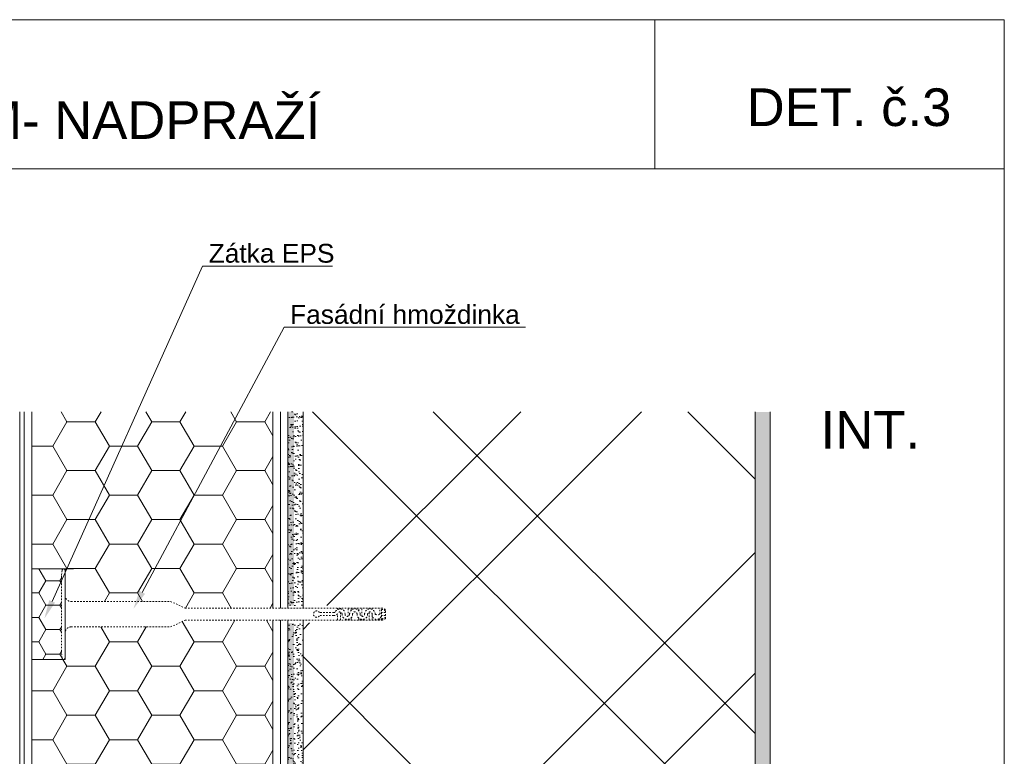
# Model space of a CAD drawing. Header units: millimetres. Extents: x -206567 to 17111, y -22400 to 134443.
# Tile 21 of 22: x -191961 to -191308, y 60617 to 61106. Entities that reach past the tile are written whole.
import ezdxf

# ---------------------------------------------------------------- set-up
doc = ezdxf.new("R2010")
doc.units = ezdxf.units.MM
doc.header["$MEASUREMENT"] = 0
doc.linetypes.add('DASHED', pattern=[2, 1, -1])
doc.styles.add('GENEROVANÝ_STYL_1', font='txt')
doc.linetypes.add('FENCELINE1', pattern='A,0,[1,Detail č.3 ŘEZ OKNEM - NADPRAŽÍ1.Shx,S=0.31246,R=0,X=0,Y=0],-39.37,0', length=39.37)
doc.linetypes.add('LEPENÍ', pattern='A,0,[2,Detail č.3 ŘEZ OKNEM - NADPRAŽÍ1.Shx,S=0.060476,R=0,X=0,Y=0],-7.62,0', length=7.62)
pattern_1 = [(307.5, (-343776.549, 36628.3953), (4.81705942, 0.1574834), [0, -3.8, 0, -4.25, 0, -4.0625]), (277.5, (-343776.549, 36628.395), (-7.05536516, 4.42444176), [0, -2.05, 0, -3.425, 0, -1.3125]), (237.5, (-343776.549, 36631.4703), (-0.01414763, 7.78535465), [0, -1.25, 0, -4.5, 0, -5.875]), (227.5, (-343776.549, 36631.47), (-2.1941889, 7.5153165), [0, -0.625, 0, -2.95, 0, -3.375])]
pattern_2 = [(0, (-343776.549, 36628.395), (28.125, 16.2379762), [18.75, -37.5]), (120, (-343776.549, 36628.395), (-28.125, 16.2379764), [18.75, -37.5]), (60, (-343776.549, 36628.395), (6e-08, 32.4759526), [0, -37.5, 18.75, 0, 0, 0])]

msp = doc.modelspace()

# ---------------------------------------------------------------- hatches: boundary and pattern name
at = {"linetype": 'Continuous', "lineweight": 20, "true_color": 0xff6600}
h = msp.add_hatch(dxfattribs=at)
h.set_pattern_fill('EPS_0001', color=30, style=0, pattern_type=2)
h.set_pattern_definition(pattern_2)
h.paths.add_polyline_path([(-191793, 60845.91), (-191953, 60845.91), (-191953, 60741.47), (-191930.87, 60741.47), (-191930.87, 60723.84, 0.407963), (-191926.86, 60719.91), (-191860.76, 60719.91), (-191851.3, 60715.49), (-191793, 60715.5)])
at = {"linetype": 'Continuous', "lineweight": 35}
for points in [[(-191783, 60845.91), (-191783, 60717.13), (-191779, 60717.13), (-191779, 60845.91)], [(-191783, 60705.69), (-191783, 60626.08), (-191779, 60626.08), (-191779, 60705.69)], [(-191783, 60626.08), (-191783, 60401.36), (-191656.14, 60401.36), (-191655.34, 60405.35), (-191779, 60405.36), (-191779, 60626.08)]]:
    msp.add_hatch(color=8, dxfattribs=at).paths.add_polyline_path(points)
at = {"linetype": 'Continuous', "lineweight": 20, "true_color": 0xff6600}
h = msp.add_hatch(dxfattribs=at)
h.set_pattern_fill('AR_SAND_0001', color=30, style=0, pattern_type=2)
h.set_pattern_definition([(37.5, (-337722.0894, 84530.6625), (-0.1574834, 4.81705942), [0, -3.8, 0, -4.25, 0, -4.0625]), (7.5, (-337722.0894, 84530.6625), (4.42444176, 7.05536516), [0, -2.05, 0, -3.425, 0, -1.3125]), (327.5, (-337725.1644, 84530.6625), (7.78535465, 0.01414763), [0, -1.25, 0, -4.5, 0, -5.875]), (317.5, (-337725.1644, 84530.6625), (7.5153165, 2.1941889), [0, -0.625, 0, -2.95, 0, -3.375])])
h.paths.add_polyline_path([(-191783, 60845.91), (-191783, 60717.13), (-191773, 60717.13), (-191773, 60845.91)])
at = {"linetype": 'Continuous', "lineweight": 13}
h = msp.add_hatch(dxfattribs=at)
h.set_pattern_fill('ZDIVO2_0001', color=254, style=0, pattern_type=2)
h.set_pattern_definition([(45, (-343776.55, 36882.1), (-124.4508, 124.4508), []), (45, (-343696.55, 36882.1), (-124.4508, 124.4508), []), (135, (-343776.55, 36882.1), (124.4508, 124.4508), []), (135, (-343696.55, 36882.1), (124.4508, 124.4508), [])])
h.paths.add_polyline_path([(-191773, 60411.36), (-191574.77, 60411.36), (-191573.63, 60411.36), (-191570.06, 60411.36), (-191569.04, 60411.36), (-191473, 60411.36), (-191473, 60845.91), (-191773, 60845.91), (-191773, 60717.13), (-191696.24, 60717.13, -0.146838), (-191692.66, 60715.7), (-191692.66, 60707.12, -0.146838), (-191696.24, 60705.69), (-191773, 60705.69)])
at = {"linetype": 'Continuous', "lineweight": 20, "true_color": 0xff6600}
h = msp.add_hatch(dxfattribs=at)
h.set_pattern_fill('AR_SAND_0001', color=30, style=0, pattern_type=2)
h.set_pattern_definition(pattern_1)
h.paths.add_polyline_path([(-191701, 60398.19), (-191701, 60385.02), (-191591.96, 60385.02, -0.414214), (-191591.46, 60384.51), (-191698.51, 60376.51), (-191463, 60376.51), (-191463, 60845.72), (-191473, 60845.72), (-191473.02, 60401.18), (-191546.44, 60401.32), (-191546.44, 60398.18)])
h = msp.add_hatch(dxfattribs=at)
h.set_pattern_fill('EPS_0001', color=30, style=0, pattern_type=2)
h.set_pattern_definition([(0, (-343776.549, 36628.395), (14.0625, 8.11898813), [9.375, -18.75]), (120, (-343776.549, 36628.395), (-14.06249997, 8.11898818), [9.375, -18.75]), (60, (-343776.549, 36628.395), (3e-08, 16.2379763), [0, -18.75, 9.375, 0, 0, 0])])
h.paths.add_polyline_path([(-191933.29, 60737.08), (-191932.87, 60740.47, -0.414214), (-191931.87, 60741.47), (-191953, 60741.47), (-191953, 60681.47), (-191931.87, 60681.47, -0.414214), (-191932.87, 60682.47), (-191933.29, 60685.85, -0.031099), (-191933.37, 60687.09), (-191933.37, 60735.84, -0.031099)])
at = {"linetype": 'Continuous', "lineweight": 13}
for points in [[(-191877.88, 60724.95), (-191881.55, 60726.92), (-191885.61, 60714.91)], [(-191937.59, 60719.1), (-191941.39, 60720.81), (-191944.61, 60708.55)]]:
    msp.add_hatch(color=154, dxfattribs=at).paths.add_polyline_path(points)
at = {"linetype": 'Continuous', "lineweight": 20, "true_color": 0xff6600}
h = msp.add_hatch(dxfattribs=at)
h.set_pattern_fill('EPS_0001', color=30, style=0, pattern_type=2)
h.set_pattern_definition(pattern_2)
h.paths.add_polyline_path([(-191953, 60681.47), (-191953, 60540.81), (-191793, 60540.81), (-191793, 60707.5), (-191851.29, 60707.5), (-191860.87, 60703.02), (-191926.86, 60703.02, 0.407963), (-191930.87, 60699.1), (-191930.87, 60681.47)])
h = msp.add_hatch(dxfattribs=at)
h.set_pattern_fill('AR_SAND_0001', color=30, style=0, pattern_type=2)
h.set_pattern_definition(pattern_1)
h.paths.add_polyline_path([(-191773, 60540.81), (-191773, 60705.69), (-191783, 60705.69), (-191783, 60540.81)])

# ---------------------------------------------------------------- linework, layer by layer
at = {"color": 154, "linetype": 'Continuous', "lineweight": 13}
for p, q in [((-191539.51, 61007.12), (-191539.51, 61106.12)), ((-192329.73, 61007.12), (-191307.75, 61007.12)), ((-191939.49, 60719.96), (-191839.61, 60942.55)), ((-191839.61, 60942.55), (-191837.61, 60942.55)), ((-191837.61, 60942.55), (-191753.47, 60942.55)), ((-191879.72, 60725.94), (-191785.61, 60901.91)), ((-191785.61, 60901.91), (-191783.61, 60901.91)), ((-191783.61, 60901.91), (-191625.42, 60901.91))]:
    msp.add_line(p, q, dxfattribs=at)
at = {"color": 48, "linetype": 'Continuous', "lineweight": 20, "true_color": 0x5a400a}
for p, q in [((-191961, 60347.77), (-191961, 60845.91)), ((-191953, 60355.74), (-191953, 60845.91)), ((-191793, 60845.91), (-191793, 60715.5)), ((-191783, 60845.91), (-191783, 60715.5)), ((-191773, 60845.91), (-191773, 60715.5)), ((-191473.02, 60401.18), (-191473, 60845.72)), ((-191473, 60411.36), (-191473, 60845.91)), ((-191463, 60411.36), (-191463, 60845.91)), ((-191463, 60373.19), (-191463, 60845.72)), ((-191793, 60707.5), (-191793, 60385)), ((-191783, 60401.36), (-191783, 60707.5)), ((-191773, 60707.5), (-191773, 60411.36))]:
    msp.add_line(p, q, dxfattribs=at)
at = {"color": 8, "linetype": 'FENCELINE1', "lineweight": 20}
msp.add_line((-191958, 60347.77), (-191958, 60845.91), dxfattribs=at)
at = {"color": 154, "linetype": 'LEPENÍ', "lineweight": 13}
for p, q in [((-191788, 60715.5), (-191788, 60845.91)), ((-191788, 60385), (-191788, 60707.5))]:
    msp.add_line(p, q, dxfattribs=at)
at = {"color": 30, "linetype": 'Continuous', "lineweight": 20, "true_color": 0xff6600}
for p, q in [((-191925.26, 60741.47), (-191953, 60741.47)), ((-191930.87, 60741.47), (-191930.87, 60681.47)), ((-191930.87, 60681.47), (-191953, 60681.47))]:
    msp.add_line(p, q, dxfattribs=at)
at = {"color": 7, "linetype": 'DASHED', "lineweight": 20}
for p, q in [((-191932.87, 60740.47), (-191933.29, 60737.08)), ((-191930.87, 60740.47), (-191930.87, 60682.47)), ((-191933.37, 60735.84), (-191933.37, 60687.09)), ((-191926.86, 60719.91), (-191860.76, 60719.91)), ((-191860.87, 60719.96), (-191851.29, 60715.48)), ((-191851.3, 60715.49), (-191720.87, 60715.5)), ((-191750.1, 60714.58), (-191750.1, 60715.5)), ((-191748.1, 60714.94), (-191748.1, 60715.5)), ((-191743.1, 60710.11), (-191743.1, 60715.5)), ((-191741.1, 60714), (-191741.1, 60715.5)), ((-191736.1, 60713.9), (-191736.1, 60715.5)), ((-191734.1, 60710.07), (-191734.1, 60715.5)), ((-191729.1, 60714.97), (-191729.1, 60715.5)), ((-191727.1, 60714.64), (-191727.1, 60715.5)), ((-191722.1, 60711.43), (-191722.1, 60715.5)), ((-191720.87, 60707.5), (-191720.87, 60715.5)), ((-191718.37, 60708.5), (-191718.37, 60714.5)), ((-191860.87, 60703.02), (-191851.29, 60707.5)), ((-191851.29, 60707.5), (-191720.87, 60707.5)), ((-191752.57, 60712.5), (-191762.1, 60712.5)), ((-191752.73, 60710.51), (-191762.1, 60710.51)), ((-191750.1, 60707.5), (-191750.1, 60711.66)), ((-191748.1, 60707.5), (-191748.1, 60712.9)), ((-191743.15, 60707.66), (-191743.14, 60707.66)), ((-191743.14, 60707.66), (-191743.15, 60707.66)), ((-191743.15, 60707.66), (-191743.14, 60707.66)), ((-191743.14, 60707.66), (-191743.14, 60707.66)), ((-191743.14, 60707.66), (-191743.14, 60707.66)), ((-191743.14, 60707.65), (-191743.1, 60707.65)), ((-191743.13, 60707.64), (-191743.14, 60707.64)), ((-191743.14, 60707.61), (-191743.1, 60707.61)), ((-191743.1, 60707.58), (-191743.14, 60707.58)), ((-191743.1, 60707.55), (-191743.14, 60707.55)), ((-191743.14, 60707.55), (-191743.1, 60707.54)), ((-191743.14, 60707.55), (-191743.14, 60707.54)), ((-191743.1, 60707.53), (-191743.14, 60707.53)), ((-191743.14, 60707.53), (-191743.14, 60707.52)), ((-191743.13, 60707.52), (-191743.14, 60707.52)), ((-191743.14, 60707.52), (-191743.14, 60707.51)), ((-191743.14, 60707.52), (-191743.1, 60707.52)), ((-191743.14, 60707.51), (-191743.1, 60707.51)), ((-191743.1, 60707.64), (-191743.12, 60707.64)), ((-191743.12, 60707.63), (-191743.12, 60707.62)), ((-191743.12, 60707.63), (-191743.1, 60707.63)), ((-191743.12, 60707.62), (-191743.1, 60707.62)), ((-191743.12, 60707.61), (-191743.12, 60707.6)), ((-191743.11, 60707.6), (-191743.12, 60707.6)), ((-191743.12, 60707.6), (-191743.1, 60707.59)), ((-191743.12, 60707.6), (-191743.12, 60707.59)), ((-191743.12, 60707.58), (-191743.12, 60707.57)), ((-191743.12, 60707.57), (-191743.1, 60707.57)), ((-191743.12, 60707.53), (-191743.12, 60707.52)), ((-191743.11, 60707.6), (-191743.11, 60707.59)), ((-191743.1, 60707.52), (-191743.11, 60707.52)), ((-191743.1, 60707.5), (-191743.1, 60708.05)), ((-191743.1, 60707.63), (-191743.1, 60707.62)), ((-191743.1, 60707.6), (-191743.1, 60707.59)), ((-191743.1, 60707.57), (-191743.1, 60707.58)), ((-191743.1, 60707.54), (-191743.1, 60707.55)), ((-191743.1, 60707.51), (-191743.1, 60707.52)), ((-191741.1, 60707.5), (-191741.1, 60709.11)), ((-191736.1, 60707.5), (-191736.1, 60709.01)), ((-191734.1, 60707.5), (-191734.1, 60708.03)), ((-191729.1, 60707.5), (-191729.1, 60712.93)), ((-191727.1, 60707.5), (-191727.1, 60710.27)), ((-191722.1, 60707.5), (-191722.1, 60708.75)), ((-191718.37, 60710.5), (-191721.15, 60710.5)), ((-191718.37, 60712.5), (-191720.97, 60712.5)), ((-191720.87, 60709.82), (-191720.87, 60713.27)), ((-191720.87, 60709.82), (-191720.87, 60713.27)), ((-191926.86, 60703.02), (-191860.87, 60703.02)), ((-191932.87, 60682.47), (-191933.29, 60685.85))]:
    msp.add_line(p, q, dxfattribs=at)
at = {"color": 154, "linetype": 'Continuous', "lineweight": 13}
msp.add_lwpolyline([(-192329.73, 61106.12), (-191307.75, 61106.12), (-191307.75, 59638.89), (-192329.73, 59638.89)], close=True, dxfattribs=at)
at = {"color": 7, "linetype": 'DASHED', "lineweight": 20}
for centre, radius, start, end in [((-191931.87, 60740.47), 1, 0, 180), ((-191923.37, 60735.84), 10, 172.87498, 180), ((-191926.86, 60723.92), 4.01, 178.77454, 270), ((-191763.97, 60711.5), 2.12, 28.08312, 331.91688), ((-191748.53, 60711.59), 3.38, 357.87335, 153.64098), ((-191738.65, 60711.5), 3.5, 0, 180), ((-191728.65, 60711.5), 3.5, 0, 180), ((-191721.28, 60710.84), 4.68, 51.49106, 84.90506), ((-191720.51, 60711.76), 2.76, 39.0445, 97.35261), ((-191752.49, 60713.53), 3.03, 265.53255, 334.85278), ((-191752.49, 60713.53), 1.03, 265.53255, 334.85278), ((-191748.53, 60711.59), 1.38, 357.89303, 151.85068), ((-191743.65, 60711.5), 3.5, 180, 0), ((-191743.65, 60711.5), 3.5, 180, 0), ((-191743.65, 60711.5), 3.5, 180, 0), ((-191743.65, 60711.5), 1.5, 180, 0), ((-191738.65, 60711.5), 1.5, 0, 180), ((-191733.65, 60711.5), 3.5, 180, 0), ((-191733.65, 60711.5), 1.5, 180, 0), ((-191728.65, 60711.5), 1.5, 0, 180), ((-191724.15, 60711.01), 3.04, 170.58956, 350.49814), ((-191723.56, 60714.1), 3.04, 238.49046, 328.4012), ((-191720.51, 60711.24), 2.76, 262.64717, 320.9555), ((-191721.28, 60712.17), 4.68, 275.09477, 308.50894), ((-191926.86, 60699.01), 4.01, 90, 181.22546), ((-191923.37, 60687.09), 10, 180, 187.12502), ((-191931.87, 60682.47), 1, 180, 0)]:
    msp.add_arc(centre, radius, start, end, dxfattribs=at)

# ---------------------------------------------------------------- texts
at = {"color": 154, "linetype": 'Continuous', "lineweight": 13, "attachment_point": 7, "style": 'GENEROVANÝ_STYL_1'}
for s, insert, char_height in [('\\A1;{\\pql;\\fArial|b0|i0|c238|p38;SVISLÝ\\fArial|b0|i0|c238|p38; ŘEZ OKNEM\\fArial|b0|i0|c238|p38;- NADPRAŽÍ}', (-192299.03, 61026.61), 25), ('\\A1;{\\pql;\\fArial|b0|i0|c238|p38;DET. č.\\fArial|b0|i0|c238|p38;3}', (-191478.71, 61035.17), 25), ('\\A1;{\\pql;\\fArial|b0|i0|c238|p38;Zátka EPS}', (-191835.61, 60944.63), 12.5), ('\\A1;{\\pql;\\fArial|b0|i0|c238|p38;Fasádní hmoždinka}', (-191781.61, 60904), 12.5), ('\\A1;{\\pql;\\fArial|b0|i0|c238|p38;INT.}', (-191429.61, 60821.34), 25)]:
    msp.add_mtext(s, dxfattribs=dict(at, insert=insert, char_height=char_height))

doc.saveas('drawing.dxf')
